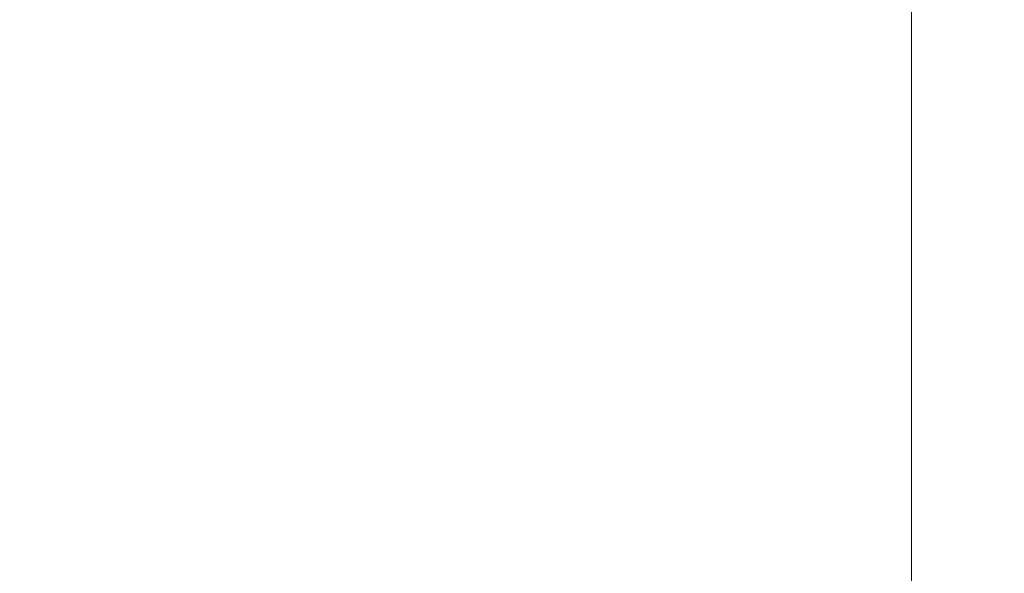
# Model space of a CAD drawing. Header units: millimetres. Extents: x 786 to 42540, y -7760 to 3796.
# Tile 219 of 256: x 39339.695 to 39340.331, y -5617.484 to -5617.127. Entities that reach past the tile are written whole.
import ezdxf

# ---------------------------------------------------------------- set-up
doc = ezdxf.new("R2010")
doc.units = ezdxf.units.MM
doc.linetypes.add('4_ Штрихпунктир_ 10 х 2 мм', pattern=[14, 10, -2, 0, -2])
doc.layers.add('A-FLOR-PATT', color=7, linetype='Continuous', lineweight=25)
doc.layers.add('S-GRID', color=7, linetype='Continuous', lineweight=5)

msp = doc.modelspace()

# ---------------------------------------------------------------- hatches: boundary and pattern name
at = {"layer": 'A-FLOR-PATT', "lineweight": 5}
h = msp.add_hatch(dxfattribs=at)
h.set_pattern_fill('FP_10', color=256, style=0, pattern_type=2)
h.set_pattern_definition([(50, (48694.2, -5700), (291.494, -25.502), [30.48, -335.28]), (355, (48694.2, -5700), (-56.389, 305.691), [24.384, -268.224]), (100.451, (48718.5, -5702.12), (235.108, 280.1865), [25.904, -284.944]), (46.184, (48694.2, -5618.72), (433.727, -67.268), [45.72, -502.92]), (96.636, (48730.35, -5624.33), (379.844, 395.885), [38.856, -427.416]), (351.184, (48694.2, -5618.7), (379.848, 395.881), [36.576, -402.336]), (21, (48734.85, -5639.04), (242.583, -163.624), [30.48, -335.28]), (326, (48734.85, -5639.04), (98.883, 294.701), [24.384, -268.224]), (71.451, (48755.06, -5652.68), (341.467, 131.074), [25.904, -284.944]), (37.5, (48694.21, -5700), (4.9419, 135.2883), [13.411, -251.562, 13.411, -258.877, -269.24]), (37.5, (48694.21, -5700), (4.9419, 135.2883), [-537.261, 13.411, -255.829]), (7.5, (48694.21, -5700), (106.9117, 160.289), [13.411, -141.834, 13.411, -245.466, -102.616]), (7.5, (48694.21, -5700), (106.9117, 160.289), [-414.122, 13.411, -89.205]), (327.5, (48603.58, -5700), (216.9455, -9.1662), [13.411, -88.189, 13.411, -303.581, -420.624]), (327.5, (48603.58, -5700), (216.9455, -9.1662), [-418.592, 13.411, -407.213]), (317.5, (48562.94, -5700), (237.007, 40.6827), [13.411, -118.669, 13.411, -197.104, -298.704]), (317.5, (48562.94, -5700), (237.007, 40.6827), [-342.595, 13.411, -285.293])])
h.paths.add_polyline_path([(37322.60858, -5746), (42440.27064, -5746), (42440.27064, -5617), (37240.27064, -5617), (37240.27064, -5746)])

# ---------------------------------------------------------------- linework, layer by layer
at = {"layer": 'S-GRID', "linetype": '4_ Штрихпунктир_ 10 х 2 мм'}
msp.add_line((39340.27064, -6960.04312), (39340.27064, 329.76212), dxfattribs=at)

doc.saveas('drawing.dxf')
